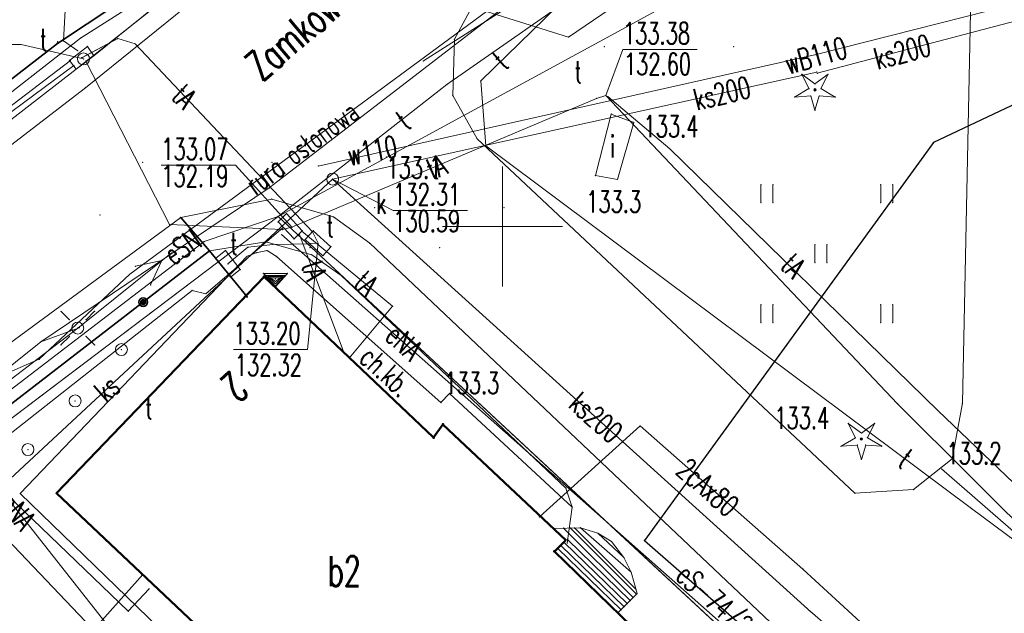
# Model space of a CAD drawing. Header units: metres. Extents: x 6429983 to 6430302, y 5950841 to 5951152.
# Tile 13 of 23: x 6430130 to 6430171, y 5951034 to 5951059. Entities that reach past the tile are written whole.
import ezdxf
from ezdxf.enums import TextEntityAlignment as Align

# ---------------------------------------------------------------- set-up
doc = ezdxf.new("R2010")
doc.units = ezdxf.units.M
doc.layers.get('0').update_dxf_attribs({"linetype": 'CONTINUOUS', "lineweight": 18})
for name, color, linetype, lineweight in [('BDOT500-BU-IB-04_01-', 7, 'CONTINUOUS', 18), ('BDOT500-KT-CR01-', 7, 'CONTINUOUS', 18), ('BDOT500-KT-CR02-', 7, 'CONTINUOUS', 18), ('BDOT500-KT-KR01-', 7, 'CONTINUOUS', 18), ('BDOT500-KT-OK05_01-', 7, 'CONTINUOUS', 35), ('BDOT500-OB-OP-01-01-', 96, 'CONTINUOUS', 18), ('BDOT500-PT-TU-04-', 7, 'CONTINUOUS', 18), ('BDOT500-RT-PW01-', 7, 'CONTINUOUS', 18), ('BDSOG-OSSW-', 7, 'CONTINUOUS', 18), ('EGIB-BU-BB-', 7, 'CONTINUOUS', 50), ('EGIB-BUI-SC-', 7, 'CONTINUOUS', 18), ('EGIB-D03-', 7, 'CONTINUOUS', 18), ('EGIB-KL-BI-', 96, 'CONTINUOUS', 18), ('EGIB-KL-BR-RIVB-', 96, 'CONTINUOUS', 18), ('EGIB-KL-BZ-', 96, 'CONTINUOUS', 18), ('EGIB-KL-DR-', 96, 'CONTINUOUS', 18), ('EMUIA-ADR-', 7, 'CONTINUOUS', 18), ('GESUT-SU-PC-', 212, 'CONTINUOUS', 18), ('GESUT-SU-PE-04-', 1, 'CONTINUOUS', 18), ('GESUT-SU-PE-04_01-', 1, 'CONTINUOUS', 18), ('GESUT-SU-PE-SM01-', 1, 'CONTINUOUS', 18), ('GESUT-SU-PG-05-01-', 40, 'CONTINUOUS', 18), ('GESUT-SU-PI-01-', 7, 'CONTINUOUS', 18), ('GESUT-SU-PK-05-', 36, 'CONTINUOUS', 18), ('GESUT-SU-PK-US22_01-', 36, 'CONTINUOUS', 18), ('GESUT-SU-PT-01-', 30, 'CONTINUOUS', 18), ('GESUT-SU-PT-OP03_17-', 30, 'CONTINUOUS', 18), ('GESUT-SU-PT-US17_01-', 30, 'CONTINUOUS', 18), ('GESUT-SU-PT-US18_01-', 30, 'CONTINUOUS', 18), ('GESUT-SU-PT-US22_01-', 30, 'CONTINUOUS', 18), ('GESUT-SU-PW-01-', 5, 'CONTINUOUS', 18), ('GESUT-SUP-EP-01-', 1, 'CONTINUOUS', 25), ('GESUT-SUP-TP-', 30, 'CONTINUOUS', 18), ('siatka', 7, 'CONTINUOUS', 18), ('wypelnienie skarpy', 7, 'CONTINUOUS', 18)]:
    doc.layers.add(name, color=color, linetype=linetype, lineweight=lineweight)
doc.styles.get("Standard").update_dxf_attribs({"font": 'simplex.shx'})

msp = doc.modelspace()

# ---------------------------------------------------------------- linework, layer by layer
for p in [(6430145.154, 5951052.9), (6430133.205, 5951050.485), (6430140.02, 5951048.04), (6430140.02, 5951048.04), (6430140.52, 5951047.81), (6430131.38, 5951038.87), (6430152.64, 5951036.91), (6430152.64, 5951036.91)]:
    msp.add_point(p)
at = {"layer": 'BDOT500-BU-IB-04_01-', "lineweight": 18}
for centre in [(6430134.09, 5951044.86), (6430132.16, 5951042.72), (6430130.19, 5951040.69)]:
    msp.add_circle(centre, 0.25, dxfattribs=at)
at = {"layer": 'BDOT500-BU-IB-04_01-'}
for p in [(6430134.09, 5951044.86), (6430132.16, 5951042.72), (6430130.19, 5951040.69)]:
    msp.add_point(p, dxfattribs=at)
at = {"layer": 'BDOT500-KT-CR01-', "lineweight": 18, "flags": 128}
for points in [[(6430153.88, 5951052.12), (6430154.8, 5951051.96), (6430155.48, 5951054.34), (6430154.54, 5951054.69), (6430153.88, 5951052.12)], [(6430129.87, 5951038.85), (6430139.34, 5951048.76), (6430139.72, 5951048.9), (6430140.17, 5951048.99), (6430140.57, 5951048.75), (6430147.43, 5951042.65), (6430147.79, 5951043.03), (6430152.91, 5951038.29)], [(6430178.06, 5951031.42), (6430168.33, 5951039.88)], [(6430129.87, 5951038.85), (6430136.1, 5951032.82), (6430134.94, 5951031.51), (6430135.02, 5951031.14), (6430141.26, 5951025.25), (6430142.06, 5951024.53), (6430142.07, 5951022.59), (6430142.24, 5951022.39), (6430149.4, 5951016.15)]]:
    msp.add_lwpolyline(points, dxfattribs=at)
at = {"layer": 'BDOT500-KT-CR01-'}
for p in [(6430154.54, 5951054.69), (6430155.48, 5951054.34), (6430153.88, 5951052.12), (6430153.88, 5951052.12), (6430154.8, 5951051.96), (6430139.72, 5951048.9), (6430140.17, 5951048.99), (6430139.34, 5951048.76), (6430140.57, 5951048.75), (6430147.43, 5951042.65), (6430147.79, 5951043.03), (6430168.33, 5951039.88), (6430129.87, 5951038.85), (6430129.87, 5951038.85), (6430152.91, 5951038.29)]:
    msp.add_point(p, dxfattribs=at)
at = {"layer": 'BDOT500-KT-CR02-', "linetype": 'Continuous', "lineweight": 18, "flags": 128}
msp.add_lwpolyline([(6430152.7, 5951036.79), (6430152.91, 5951038.29), (6430152.65, 5951039.08), (6430143.27, 5951047.96), (6430142.04, 5951048.82), (6430140.12, 5951049.36), (6430137.77, 5951048.98)], dxfattribs=at)
at = {"layer": 'BDOT500-KT-CR02-'}
for p in [(6430140.12, 5951049.36), (6430137.77, 5951048.98), (6430142.04, 5951048.82), (6430143.27, 5951047.96), (6430152.65, 5951039.08), (6430152.91, 5951038.29), (6430152.7, 5951036.79)]:
    msp.add_point(p, dxfattribs=at)
at = {"layer": 'BDOT500-KT-KR01-', "lineweight": 18, "flags": 128}
for points in [[(6430165.05, 5951072.56), (6430166.78, 5951073.11), (6430168.56, 5951072.83), (6430169.48, 5951071.63), (6430169.68, 5951069.96), (6430169.68, 5951065.76), (6430169.2, 5951042.62), (6430168.77, 5951040.3), (6430167.16, 5951039.02), (6430164.71, 5951038.87), (6430148.94, 5951053.66), (6430147.92, 5951055.46), (6430147.99, 5951057.81)], [(6430165.05, 5951072.56), (6430163.57, 5951071.42), (6430148.98, 5951059.65), (6430147.99, 5951057.81)], [(6430072.85, 5951012.63), (6430073.41, 5951011.9), (6430074.09, 5951011.61), (6430074.52, 5951011.82), (6430099.05, 5951030.35), (6430121.85, 5951047.54), (6430132.59, 5951055.79), (6430146.03, 5951066.65)], [(6430136.57, 5951050.37), (6430140.37, 5951051.14), (6430142.94, 5951050.4), (6430144.46, 5951049.3), (6430161.97, 5951032.73), (6430162.55, 5951031.62), (6430162.55, 5951030.38), (6430161.7, 5951029.23)], [(6430136.57, 5951050.37), (6430118.62, 5951037.19), (6430105.91, 5951027.7), (6430093.45, 5951017.93), (6430072.15, 5951001.47), (6430062.75, 5950993.53), (6430058.63, 5950990.06), (6430053.93, 5950985.75), (6430049.06, 5950981.15), (6430046.94, 5950979.16), (6430042.66, 5950975.11)]]:
    msp.add_lwpolyline(points, dxfattribs=at)
at = {"layer": 'BDOT500-KT-KR01-'}
for p in [(6430147.99, 5951057.81), (6430147.99, 5951057.81), (6430132.59, 5951055.79), (6430147.92, 5951055.46), (6430148.94, 5951053.66), (6430140.37, 5951051.14), (6430136.57, 5951050.37), (6430136.57, 5951050.37), (6430142.94, 5951050.4), (6430144.46, 5951049.3), (6430169.2, 5951042.62), (6430168.77, 5951040.3), (6430167.16, 5951039.02), (6430164.71, 5951038.87)]:
    msp.add_point(p, dxfattribs=at)
at = {"layer": 'BDOT500-KT-OK05_01-', "linetype": 'Continuous', "lineweight": 35, "flags": 128}
for points in [[(6430086.96, 5951023.5), (6430098.94, 5951032.75), (6430117.3, 5951046.72), (6430131.42, 5951057.64), (6430136.42, 5951060.96), (6430148.8, 5951071.95), (6430170.31, 5951091.15), (6430172.76, 5951094.14), (6430182.22, 5951103.81), (6430182.668, 5951104.277)], [(6430136.57, 5951050.37), (6430137.77, 5951048.98), (6430139.34, 5951047.06)], [(6430137.77, 5951048.98), (6430126.51, 5951040.3), (6430119.07, 5951034.72), (6430115.01, 5951031.76), (6430108.02, 5951026.36), (6430066.15, 5950994.81), (6430048.87, 5950979.89)]]:
    msp.add_lwpolyline(points, dxfattribs=at)
at = {"layer": 'BDOT500-KT-OK05_01-', "lineweight": 35}
for radius in [0.18, 0.1, 0.05]:
    msp.add_circle((6430135, 5951046.84), radius, dxfattribs=at)
at = {"layer": 'BDOT500-KT-OK05_01-'}
for p in [(6430131.42, 5951057.64), (6430136.57, 5951050.37), (6430137.77, 5951048.98), (6430137.77, 5951048.98), (6430135, 5951046.84), (6430135, 5951046.84), (6430135, 5951046.84), (6430139.34, 5951047.06)]:
    msp.add_point(p, dxfattribs=at)
at = {"layer": 'BDOT500-OB-OP-01-01-', "linetype": 'Continuous', "lineweight": 18, "flags": 128}
for points in [[(6430162.49, 5951056.35), (6430163.04, 5951055.95)], [(6430162.79, 5951055.75), (6430162.49, 5951056.35)], [(6430163.59, 5951056.35), (6430163.04, 5951055.95)], [(6430163.29, 5951055.75), (6430163.59, 5951056.35)], [(6430162.19, 5951055.4), (6430162.79, 5951055.75)], [(6430162.19, 5951055.4), (6430162.87, 5951055.45)], [(6430163.04, 5951054.85), (6430162.87, 5951055.45)], [(6430163.04, 5951054.85), (6430163.22, 5951055.45)], [(6430163.89, 5951055.4), (6430163.22, 5951055.45)], [(6430163.89, 5951055.4), (6430163.29, 5951055.75)], [(6430164.43, 5951041.78), (6430164.98, 5951041.38)], [(6430164.73, 5951041.18), (6430164.43, 5951041.78)], [(6430165.53, 5951041.78), (6430164.98, 5951041.38)], [(6430165.23, 5951041.18), (6430165.53, 5951041.78)], [(6430164.13, 5951040.83), (6430164.73, 5951041.18)], [(6430165.83, 5951040.83), (6430165.23, 5951041.18)], [(6430164.13, 5951040.83), (6430164.81, 5951040.88)], [(6430164.98, 5951040.28), (6430164.81, 5951040.88)], [(6430164.98, 5951040.28), (6430165.16, 5951040.88)], [(6430165.83, 5951040.83), (6430165.16, 5951040.88)]]:
    msp.add_lwpolyline(points, dxfattribs=at)
at = {"layer": 'BDOT500-OB-OP-01-01-', "lineweight": 18}
for centre, radius in [((6430163.04, 5951055.7), 0.05), ((6430163.04, 5951055.7), 0.03), ((6430164.98, 5951041.13), 0.05), ((6430164.98, 5951041.13), 0.03)]:
    msp.add_circle(centre, radius, dxfattribs=at)
at = {"layer": 'BDOT500-OB-OP-01-01-'}
for p in [(6430162.49, 5951056.35), (6430162.49, 5951056.35), (6430163.59, 5951056.35), (6430163.59, 5951056.35), (6430163.04, 5951055.95), (6430163.04, 5951055.95), (6430162.19, 5951055.4), (6430162.19, 5951055.4), (6430162.79, 5951055.75), (6430162.79, 5951055.75), (6430162.87, 5951055.45), (6430162.87, 5951055.45), (6430163.04, 5951055.7), (6430163.04, 5951055.7), (6430163.22, 5951055.45), (6430163.22, 5951055.45), (6430163.29, 5951055.75), (6430163.29, 5951055.75), (6430163.89, 5951055.4), (6430163.89, 5951055.4), (6430163.04, 5951054.85), (6430163.04, 5951054.85), (6430164.43, 5951041.78), (6430164.43, 5951041.78), (6430165.53, 5951041.78), (6430165.53, 5951041.78), (6430164.73, 5951041.18), (6430164.73, 5951041.18), (6430164.98, 5951041.38), (6430164.98, 5951041.38), (6430164.98, 5951041.13), (6430164.98, 5951041.13), (6430165.23, 5951041.18), (6430165.23, 5951041.18), (6430164.13, 5951040.83), (6430164.13, 5951040.83), (6430164.81, 5951040.88), (6430164.81, 5951040.88), (6430165.16, 5951040.88), (6430165.16, 5951040.88), (6430165.83, 5951040.83), (6430165.83, 5951040.83), (6430164.98, 5951040.28), (6430164.98, 5951040.28)]:
    msp.add_point(p, dxfattribs=at)
at = {"layer": 'BDOT500-PT-TU-04-', "linetype": 'Continuous', "lineweight": 18, "flags": 128}
for points in [[(6430160.79, 5951050.99), (6430160.79, 5951051.74)], [(6430161.29, 5951050.99), (6430161.29, 5951051.74)], [(6430165.79, 5951050.99), (6430165.79, 5951051.74)], [(6430166.29, 5951050.99), (6430166.29, 5951051.74)], [(6430163.04, 5951048.49), (6430163.04, 5951049.24)], [(6430163.54, 5951048.49), (6430163.54, 5951049.24)], [(6430160.79, 5951045.99), (6430160.79, 5951046.74)], [(6430161.29, 5951045.99), (6430161.29, 5951046.74)], [(6430165.79, 5951045.99), (6430165.79, 5951046.74)], [(6430166.29, 5951045.99), (6430166.29, 5951046.74)]]:
    msp.add_lwpolyline(points, dxfattribs=at)
at = {"layer": 'BDOT500-PT-TU-04-'}
for p in [(6430160.79, 5951051.74), (6430161.29, 5951051.74), (6430165.79, 5951051.74), (6430166.29, 5951051.74), (6430160.79, 5951050.99), (6430161.29, 5951050.99), (6430165.79, 5951050.99), (6430166.29, 5951050.99), (6430163.04, 5951049.24), (6430163.54, 5951049.24), (6430163.04, 5951048.49), (6430163.54, 5951048.49), (6430160.79, 5951046.74), (6430161.29, 5951046.74), (6430165.79, 5951046.74), (6430166.29, 5951046.74), (6430160.79, 5951045.99), (6430161.29, 5951045.99), (6430165.79, 5951045.99), (6430166.29, 5951045.99)]:
    msp.add_point(p, dxfattribs=at)
at = {"layer": 'BDSOG-OSSW-', "linetype": 'Continuous', "lineweight": 18, "flags": 128}
for points in [[(6430140.52, 5951047.48), (6430140.02, 5951048.04)], [(6430140.02, 5951048.04), (6430141.02, 5951048.04)], [(6430141.02, 5951048.04), (6430140.52, 5951047.48)], [(6430140.52, 5951047.51), (6430140.12, 5951047.96)], [(6430140.12, 5951047.96), (6430140.92, 5951047.96)], [(6430140.22, 5951047.91), (6430140.52, 5951047.61)], [(6430140.22, 5951047.91), (6430140.82, 5951047.91)], [(6430140.32, 5951047.86), (6430140.52, 5951047.71)], [(6430140.32, 5951047.86), (6430140.72, 5951047.86)], [(6430140.92, 5951047.96), (6430140.52, 5951047.51)], [(6430140.82, 5951047.91), (6430140.52, 5951047.61)], [(6430140.72, 5951047.86), (6430140.52, 5951047.71)]]:
    msp.add_lwpolyline(points, dxfattribs=at)
at = {"layer": 'BDSOG-OSSW-'}
for p in [(6430141.02, 5951048.04), (6430141.02, 5951048.04), (6430140.12, 5951047.96), (6430140.12, 5951047.96), (6430140.22, 5951047.91), (6430140.22, 5951047.91), (6430140.32, 5951047.86), (6430140.32, 5951047.86), (6430140.52, 5951047.71), (6430140.52, 5951047.71), (6430140.52, 5951047.61), (6430140.52, 5951047.61), (6430140.72, 5951047.86), (6430140.72, 5951047.86), (6430140.82, 5951047.91), (6430140.82, 5951047.91), (6430140.92, 5951047.96), (6430140.92, 5951047.96), (6430140.52, 5951047.51), (6430140.52, 5951047.51), (6430140.52, 5951047.48), (6430140.52, 5951047.48)]:
    msp.add_point(p, dxfattribs=at)
at = {"layer": 'EGIB-BU-BB-', "linetype": 'Continuous', "lineweight": 50, "flags": 128}
msp.add_lwpolyline([(6430147.12, 5951041.19), (6430147.51, 5951041.74), (6430152.64, 5951036.91), (6430152.17, 5951036.44), (6430159.06, 5951029.76), (6430150.74, 5951020.62), (6430143.53, 5951027.36), (6430143.05, 5951026.89), (6430137.93, 5951031.76), (6430138.39, 5951032.25), (6430131.38, 5951038.87), (6430140.05, 5951047.9)], close=True, dxfattribs=at)
at = {"layer": 'EGIB-BU-BB-'}
for p in [(6430140.05, 5951047.9), (6430147.51, 5951041.74), (6430147.12, 5951041.19), (6430152.17, 5951036.44)]:
    msp.add_point(p, dxfattribs=at)
at = {"layer": 'EGIB-BUI-SC-', "linetype": 'Continuous', "lineweight": 18, "flags": 128}
msp.add_lwpolyline([(6430152.13, 5951037.39), (6430153.25, 5951037.43), (6430153.98, 5951037.2), (6430154.55, 5951036.85), (6430155.07, 5951036.18), (6430155.37, 5951035.58), (6430155.62, 5951034.68), (6430154.82, 5951033.87), (6430152.17, 5951036.44), (6430152.64, 5951036.91)], close=True, dxfattribs=at)
for points in [[(6430152.55, 5951037.41), (6430155.46, 5951034.52)], [(6430152.83, 5951037.42), (6430155.59, 5951034.65)], [(6430153, 5951037.42), (6430155.57, 5951034.86)], [(6430153.25, 5951037.43), (6430155.37, 5951035.58)], [(6430152.71, 5951036.94), (6430155.33, 5951034.39)], [(6430153.98, 5951037.2), (6430155.07, 5951036.18)], [(6430152.31, 5951036.56), (6430154.95, 5951034)], [(6430152.44, 5951036.69), (6430155.08, 5951034.13)], [(6430152.58, 5951036.81), (6430155.21, 5951034.26)]]:
    msp.add_lwpolyline(points, dxfattribs=at)
at = {"layer": 'EGIB-BUI-SC-'}
for p in [(6430152.13, 5951037.39), (6430152.55, 5951037.41), (6430152.83, 5951037.42), (6430153, 5951037.42), (6430153.25, 5951037.43), (6430153.25, 5951037.43), (6430152.71, 5951036.94), (6430153.98, 5951037.2), (6430153.98, 5951037.2), (6430152.31, 5951036.56), (6430152.44, 5951036.69), (6430152.58, 5951036.81), (6430154.55, 5951036.85), (6430152.17, 5951036.44), (6430155.07, 5951036.18), (6430155.07, 5951036.18), (6430155.37, 5951035.58), (6430155.37, 5951035.58), (6430155.57, 5951034.86), (6430155.46, 5951034.52), (6430155.59, 5951034.65), (6430155.62, 5951034.68), (6430154.95, 5951034), (6430155.08, 5951034.13), (6430155.21, 5951034.26), (6430155.33, 5951034.39), (6430154.82, 5951033.87)]:
    msp.add_point(p, dxfattribs=at)
at = {"layer": 'EGIB-D03-', "linetype": 'Continuous', "lineweight": 18, "flags": 128}
for points in [[(6430162.734, 5951099.208), (6430170.31, 5951091.15), (6430145.56, 5951068.86), (6430136.91, 5951060.74), (6430132.39, 5951057.86), (6430125.62, 5951052.59), (6430072.85, 5951012.63), (6430068.5, 5951009.25), (6430031.4, 5950975.64), (6430030.756, 5950974.949)], [(6430030.756, 5950974.949), (6430031.4, 5950975.64), (6430068.5, 5951009.25), (6430072.85, 5951012.63), (6430125.62, 5951052.59), (6430132.39, 5951057.86), (6430136.91, 5951060.74), (6430145.56, 5951068.86), (6430170.31, 5951091.15), (6430189.65, 5951077.09), (6430140.63, 5951050.42), (6430109.39, 5951026.78), (6430066.15, 5950994.81), (6430064.27, 5950992.92), (6430056.25, 5950985.39), (6430048.87, 5950979.89), (6430039.5, 5950970.1), (6430036.443, 5950966.898)], [(6430276.065, 5950947.142), (6430267.44, 5950952.44), (6430258.89, 5950957.7), (6430247.2, 5950964.89), (6430236.78, 5950971.3), (6430230.57, 5950975.48), (6430218.99, 5950983.1), (6430198.5, 5950998.82), (6430186.81, 5951007.51), (6430140.63, 5951050.42), (6430189.65, 5951077.09), (6430178.19, 5951055.25), (6430178.51, 5951040.17), (6430182.15, 5951033.07), (6430184.31, 5951028.33), (6430192.97, 5951019.24), (6430198.29, 5951014.83), (6430211.56, 5951003.39), (6430219.04, 5950998.5), (6430268.89, 5950965.8), (6430277.56, 5950960.84), (6430284.713, 5950956.292)]]:
    msp.add_lwpolyline(points, dxfattribs=at)
msp.add_lwpolyline([(6430140.63, 5951050.42), (6430186.81, 5951007.51), (6430198.5, 5950998.82), (6430195.09, 5950994.94), (6430224.84, 5950972.94), (6430230.57, 5950975.48), (6430236.78, 5950971.3), (6430230.66, 5950962.69), (6430173.63, 5950917.1), (6430152.54, 5950900.58), (6430136.47, 5950888.51), (6430113.43, 5950935.96), (6430100.43, 5950962.72), (6430089.8, 5950957.42), (6430080.04, 5950972.84), (6430066.15, 5950994.81), (6430109.39, 5951026.78)], close=True, dxfattribs=at)
at = {"layer": 'EGIB-D03-'}
for p in [(6430132.39, 5951057.86), (6430132.39, 5951057.86), (6430132.39, 5951057.86), (6430132.39, 5951057.86), (6430140.63, 5951050.42), (6430140.63, 5951050.42), (6430140.63, 5951050.42), (6430140.63, 5951050.42), (6430140.63, 5951050.42), (6430140.63, 5951050.42)]:
    msp.add_point(p, dxfattribs=at)
at = {"layer": 'EGIB-KL-BI-', "lineweight": 18, "flags": 128}
msp.add_lwpolyline([(6430162.734, 5951099.208), (6430170.31, 5951091.15), (6430145.56, 5951068.86), (6430136.91, 5951060.74), (6430132.39, 5951057.86), (6430125.62, 5951052.59), (6430072.85, 5951012.63), (6430068.5, 5951009.25), (6430067.22, 5951008.09), (6430055.286, 5951019.591)], dxfattribs=at)
at = {"layer": 'EGIB-KL-BI-'}
msp.add_point((6430132.39, 5951057.86), dxfattribs=at)
at = {"layer": 'EGIB-KL-BR-RIVB-', "lineweight": 18, "flags": 128}
msp.add_lwpolyline([(6430124.17, 5951005.03), (6430142.9, 5951022.68), (6430126.59, 5951039.8), (6430140.63, 5951050.42), (6430153.92, 5951038.07), (6430186.81, 5951007.51), (6430198.5, 5950998.82), (6430195.09, 5950994.94), (6430224.84, 5950972.94), (6430230.57, 5950975.48), (6430236.78, 5950971.3), (6430230.66, 5950962.69), (6430173.63, 5950917.1), (6430152.54, 5950900.58), (6430136.47, 5950888.51), (6430113.43, 5950935.96), (6430100.43, 5950962.72), (6430089.8, 5950957.42), (6430081.6, 5950970.38), (6430119.07, 5950997.19)], close=True, dxfattribs=at)
at = {"layer": 'EGIB-KL-BR-RIVB-'}
for p in [(6430140.63, 5951050.42), (6430153.92, 5951038.07)]:
    msp.add_point(p, dxfattribs=at)
at = {"layer": 'EGIB-KL-BZ-', "lineweight": 18, "flags": 128}
msp.add_lwpolyline([(6430124.17, 5951005.03), (6430119.07, 5950997.19), (6430081.6, 5950970.38), (6430080.04, 5950972.84), (6430066.15, 5950994.81), (6430109.39, 5951026.78), (6430126.59, 5951039.8), (6430142.9, 5951022.68)], close=True, dxfattribs=at)
at = {"layer": 'EGIB-KL-DR-', "lineweight": 18, "flags": 128}
for points in [[(6430030.756, 5950974.949), (6430031.4, 5950975.64), (6430067.22, 5951008.09), (6430068.5, 5951009.25), (6430072.85, 5951012.63), (6430125.62, 5951052.59), (6430132.39, 5951057.86), (6430136.91, 5951060.74), (6430145.56, 5951068.86), (6430170.31, 5951091.15), (6430189.65, 5951077.09), (6430140.63, 5951050.42), (6430126.59, 5951039.8), (6430109.39, 5951026.78), (6430066.15, 5950994.81), (6430064.27, 5950992.92), (6430056.25, 5950985.39), (6430048.87, 5950979.89), (6430039.5, 5950970.1), (6430036.443, 5950966.898)], [(6430276.065, 5950947.142), (6430267.44, 5950952.44), (6430258.89, 5950957.7), (6430247.2, 5950964.89), (6430236.78, 5950971.3), (6430230.57, 5950975.48), (6430218.99, 5950983.1), (6430198.5, 5950998.82), (6430186.81, 5951007.51), (6430153.92, 5951038.07), (6430140.63, 5951050.42), (6430189.65, 5951077.09), (6430178.19, 5951055.25), (6430178.51, 5951040.17), (6430182.15, 5951033.07), (6430184.31, 5951028.33), (6430192.97, 5951019.24), (6430198.29, 5951014.83), (6430211.56, 5951003.39), (6430219.04, 5950998.5), (6430268.89, 5950965.8), (6430277.56, 5950960.84), (6430284.713, 5950956.292)]]:
    msp.add_lwpolyline(points, dxfattribs=at)
at = {"layer": 'EGIB-KL-DR-'}
for p in [(6430132.39, 5951057.86), (6430140.63, 5951050.42), (6430140.63, 5951050.42), (6430153.92, 5951038.07)]:
    msp.add_point(p, dxfattribs=at)
at = {"layer": 'GESUT-SU-PC-', "linetype": 'Continuous', "lineweight": 18, "flags": 128}
for points in [[(6430162.54, 5951035.7), (6430167.69, 5951030.97), (6430187.33, 5951043.12), (6430199.45, 5951032.94)], [(6430162.54, 5951035.7), (6430155.75, 5951041.68), (6430151.54, 5951037.88)]]:
    msp.add_lwpolyline(points, dxfattribs=at)
at = {"layer": 'GESUT-SU-PC-'}
for p in [(6430155.75, 5951041.68), (6430151.54, 5951037.88), (6430162.54, 5951035.7), (6430162.54, 5951035.7)]:
    msp.add_point(p, dxfattribs=at)
at = {"layer": 'GESUT-SU-PE-04-', "linetype": 'Continuous', "lineweight": 18, "flags": 128}
for points in [[(6430036.115, 5950967.361), (6430048.75, 5950980.3), (6430055.28, 5950985.71), (6430065.94, 5950995.44), (6430077.66, 5951004.49), (6430092.95, 5951015.66), (6430102.41, 5951023.59), (6430117.1, 5951034.26), (6430130.73, 5951045.19), (6430140.26, 5951051.61), (6430153.79, 5951062.03), (6430159.07, 5951066.02)], [(6430162, 5951030.92), (6430140.78, 5951049.66)], [(6430130.73, 5951045.19), (6430132.33, 5951045.77)], [(6430137.85, 5951031.28), (6430135.13, 5951029.44), (6430134.85, 5951031.66), (6430127.26, 5951041.27), (6430128.87, 5951043.95)]]:
    msp.add_lwpolyline(points, dxfattribs=at)
at = {"layer": 'GESUT-SU-PE-04-'}
for p in [(6430140.26, 5951051.61), (6430140.78, 5951049.66), (6430132.33, 5951045.77), (6430130.73, 5951045.19), (6430130.73, 5951045.19)]:
    msp.add_point(p, dxfattribs=at)
at = {"layer": 'GESUT-SU-PE-04_01-', "linetype": 'Continuous', "lineweight": 18, "flags": 128}
for points in [[(6430136.17, 5951048.89), (6430132.27, 5951045.76)], [(6430134.68, 5951048.34), (6430135.78, 5951048.58)], [(6430135.31, 5951047.56), (6430135.78, 5951048.58)], [(6430128.3, 5951042.72), (6430132.27, 5951045.76)]]:
    msp.add_lwpolyline(points, dxfattribs=at)
at = {"layer": 'GESUT-SU-PE-04_01-'}
for p in [(6430136.17, 5951048.89), (6430135.78, 5951048.58), (6430135.78, 5951048.58), (6430134.68, 5951048.34), (6430135.31, 5951047.56), (6430132.27, 5951045.76), (6430132.27, 5951045.76)]:
    msp.add_point(p, dxfattribs=at)
at = {"layer": 'GESUT-SU-PE-SM01-', "linetype": 'Continuous', "lineweight": 18, "flags": 128}
for points in [[(6430131.92, 5951046.11), (6430131.57, 5951046.46)], [(6430132.62, 5951046.11), (6430132.97, 5951046.46)], [(6430131.92, 5951045.41), (6430131.57, 5951045.06)], [(6430132.62, 5951045.41), (6430132.97, 5951045.06)]]:
    msp.add_lwpolyline(points, dxfattribs=at)
at = {"layer": 'GESUT-SU-PE-SM01-', "lineweight": 18}
msp.add_circle((6430132.27, 5951045.76), 0.25, dxfattribs=at)
at = {"layer": 'GESUT-SU-PE-SM01-'}
for p in [(6430131.57, 5951046.46), (6430132.97, 5951046.46), (6430131.92, 5951046.11), (6430132.62, 5951046.11), (6430132.27, 5951045.76), (6430131.92, 5951045.41), (6430132.62, 5951045.41), (6430131.57, 5951045.06), (6430132.97, 5951045.06)]:
    msp.add_point(p, dxfattribs=at)
at = {"layer": 'GESUT-SU-PG-05-01-', "linetype": 'Continuous', "lineweight": 18, "flags": 128}
msp.add_lwpolyline([(6430094.26, 5951017.49), (6430101.89, 5951024.19), (6430105.57, 5951026.72), (6430128.39, 5951043.47), (6430130.66, 5951044.46), (6430134.45, 5951048.01), (6430149.33, 5951058.97), (6430152.75, 5951057.9), (6430165.01, 5951066.25), (6430168.46, 5951067.38), (6430180.84, 5951075.13), (6430184.48, 5951081.62), (6430190.91, 5951089.42), (6430195.603, 5951094.345)], dxfattribs=at)
at = {"layer": 'GESUT-SU-PG-05-01-'}
for p in [(6430152.75, 5951057.9), (6430134.45, 5951048.01), (6430130.66, 5951044.46)]:
    msp.add_point(p, dxfattribs=at)
at = {"layer": 'GESUT-SU-PI-01-', "linetype": 'Continuous', "lineweight": 18, "flags": 128}
for points in [[(6430149.31, 5951053.37), (6430149.09, 5951056.07), (6430158.73, 5951065.46), (6430159.76, 5951066.42), (6430165.8, 5951068.97), (6430173.73, 5951074.7), (6430181.23, 5951080.17), (6430187.32, 5951086.28), (6430191.75, 5951090.84), (6430195.298, 5951094.579)], [(6430123.24, 5951038.43), (6430137.55, 5951049.37), (6430140.63, 5951050.42), (6430147.68, 5951055.92), (6430163.15, 5951066.7), (6430165.25, 5951069.62), (6430167.44, 5951071.16)], [(6430163.22, 5951064.79), (6430158.98, 5951064.71), (6430146.7, 5951056.91)], [(6430207.53, 5951024.61), (6430205.83, 5951022.78), (6430198.69, 5951014.71), (6430189.41, 5951022.21), (6430178.86, 5951030.29), (6430178.44, 5951031.65), (6430169.57, 5951038.23), (6430149.31, 5951053.37)], [(6430135.25, 5951034.88), (6430134.38, 5951033.94), (6430129.67, 5951038.47), (6430128.18, 5951040.36), (6430137.04, 5951047.33), (6430137.62, 5951047.19), (6430140.85, 5951049.96)]]:
    msp.add_lwpolyline(points, dxfattribs=at)
at = {"layer": 'GESUT-SU-PI-01-'}
for p in [(6430146.7, 5951056.91), (6430147.68, 5951055.92), (6430149.09, 5951056.07), (6430149.31, 5951053.37), (6430149.31, 5951053.37), (6430140.63, 5951050.42), (6430140.85, 5951049.96), (6430137.55, 5951049.37), (6430137.04, 5951047.33), (6430137.62, 5951047.19), (6430169.57, 5951038.23), (6430135.25, 5951034.88), (6430134.38, 5951033.94)]:
    msp.add_point(p, dxfattribs=at)
at = {"layer": 'GESUT-SU-PK-05-', "linetype": 'Continuous', "lineweight": 18, "flags": 128}
for points in [[(6430163.14, 5951056.39), (6430175.67, 5951059.71), (6430177.71, 5951066.77)], [(6430163.12, 5951056.44), (6430142.91, 5951051.98), (6430112.61, 5951023.83), (6430108.44, 5951006.68)], [(6430142.91, 5951051.98), (6430162.89, 5951033.9)], [(6430162.84, 5951033.94), (6430178.53, 5951020.33), (6430207.33, 5950996.83), (6430222.27, 5951006.1), (6430227.86, 5951004.46), (6430230.35, 5951007.37)]]:
    msp.add_lwpolyline(points, dxfattribs=at)
at = {"layer": 'GESUT-SU-PK-05-', "linetype": 'Continuous', "lineweight": 13, "flags": 128}
msp.add_lwpolyline([(6430148.532, 5951050.665), (6430145.438, 5951050.665), (6430142.91, 5951051.98)], dxfattribs=at)
at = {"layer": 'GESUT-SU-PK-05-'}
for p in [(6430163.12, 5951056.44), (6430163.14, 5951056.39), (6430142.91, 5951051.98), (6430142.91, 5951051.98), (6430144.66, 5951050.78), (6430150.06, 5951050.78), (6430162.84, 5951033.94), (6430162.89, 5951033.9)]:
    msp.add_point(p, dxfattribs=at)
at = {"layer": 'GESUT-SU-PK-US22_01-', "lineweight": 18}
msp.add_circle((6430142.91, 5951051.98), 0.25, dxfattribs=at)
at = {"layer": 'GESUT-SU-PK-US22_01-'}
msp.add_point((6430142.91, 5951051.98), dxfattribs=at)
at = {"layer": 'GESUT-SU-PT-01-', "linetype": 'Continuous', "lineweight": 18, "flags": 128}
for points in [[(6430184.384, 5951102.959), (6430170.5, 5951090.28), (6430167.48, 5951087.28), (6430150.74, 5951072.09), (6430140.31, 5951062.97), (6430132.21, 5951056.57), (6430114.02, 5951042.48), (6430078.14, 5951015.42), (6430066.04, 5951006.04), (6430048.6, 5950990.68), (6430031.523, 5950973.863)], [(6430167.28, 5951086.84), (6430150.78, 5951072.31), (6430141.73, 5951064.22), (6430132.94, 5951057.12)], [(6430132.27, 5951057.33), (6430131.67, 5951057.74), (6430131.76, 5951059.27), (6430128.77, 5951062.92), (6430123.13, 5951072.13)], [(6430132.43, 5951057.04), (6430133.94, 5951057.84), (6430134.67, 5951057.62), (6430142.07, 5951049.77), (6430142.3, 5951049.3), (6430141.98, 5951049.28), (6430140.42, 5951049.25), (6430139.37, 5951049.13), (6430138.54, 5951048.44)], [(6430117.5, 5951045.9), (6430132.11, 5951056.71)], [(6430132.61, 5951056.9), (6430136.1, 5951050.08), (6430140.81, 5951049.87), (6430141.21, 5951049.97), (6430153.93, 5951055.34), (6430154.32, 5951055.46), (6430166.49, 5951042.6), (6430178.86, 5951030.29), (6430198.21, 5951016.36), (6430214.1, 5951005.15), (6430220.2, 5951013.57), (6430228.07, 5951023.21), (6430231.97, 5951026.74), (6430231.11, 5951029.52), (6430229.58, 5951031.5), (6430231.88, 5951035.22), (6430233.71, 5951036.32), (6430242.18, 5951035.33), (6430249.338, 5951042.269)], [(6430161.74, 5950918.96), (6430162.34, 5950918.54), (6430167.67, 5950913.71), (6430209.79, 5950946.77), (6430200.24, 5950957.73), (6430203.34, 5950961.46), (6430208.41, 5950967.55), (6430217.44, 5950978.01), (6430225.98, 5950992.29), (6430219.94, 5950996.78), (6430210.97, 5951003.39), (6430209.6, 5951004.65), (6430206.66, 5951007.23), (6430183.78, 5951023.85), (6430180.49, 5951026.18), (6430178.87, 5951032.1), (6430168.18, 5951042.31), (6430156.98, 5951053.24), (6430154.39, 5951055.42)], [(6430141.51, 5951049.69), (6430143.39, 5951044.71)], [(6430141.63, 5951049.81), (6430145.41, 5951046.67), (6430143.6, 5951044.5)]]:
    msp.add_lwpolyline(points, dxfattribs=at)
at = {"layer": 'GESUT-SU-PT-01-', "linetype": 'Continuous', "lineweight": 13, "flags": 128}
for points in [[(6430126.808, 5951057.595), (6430129.902, 5951057.595), (6430132.51, 5951056.99)], [(6430158.122, 5951057.385), (6430155.028, 5951057.385), (6430154.32, 5951055.46)], [(6430135.758, 5951052.555), (6430138.852, 5951052.555), (6430141.21, 5951049.97)]]:
    msp.add_lwpolyline(points, dxfattribs=at)
at = {"layer": 'GESUT-SU-PT-01-', "linetype": 'Continuous', "lineweight": 18, "flags": 128}
msp.add_lwpolyline([(6430132.94, 5951057.12), (6430132.21, 5951056.57), (6430131.92, 5951056.93), (6430132.67, 5951057.51)], close=True, dxfattribs=at)
at = {"layer": 'GESUT-SU-PT-01-'}
for p in [(6430133.94, 5951057.84), (6430131.43, 5951057.71), (6430131.67, 5951057.74), (6430132.67, 5951057.51), (6430134.67, 5951057.62), (6430154.25, 5951057.5), (6430159.65, 5951057.5), (6430132.27, 5951057.33), (6430132.43, 5951057.04), (6430132.94, 5951057.12), (6430132.94, 5951057.12), (6430131.92, 5951056.93), (6430132.11, 5951056.71), (6430132.61, 5951056.9), (6430132.21, 5951056.57), (6430132.21, 5951056.57), (6430154.32, 5951055.46), (6430154.39, 5951055.42), (6430153.93, 5951055.34), (6430156.98, 5951053.24), (6430134.98, 5951052.67), (6430140.38, 5951052.67), (6430136.1, 5951050.08), (6430140.81, 5951049.87), (6430141.21, 5951049.97), (6430141.51, 5951049.69), (6430141.63, 5951049.81), (6430142.07, 5951049.77), (6430140.42, 5951049.25), (6430141.98, 5951049.28), (6430142.3, 5951049.3), (6430139.37, 5951049.13), (6430138.54, 5951048.44), (6430145.41, 5951046.67), (6430143.39, 5951044.71), (6430143.6, 5951044.5), (6430166.49, 5951042.6), (6430168.18, 5951042.31)]:
    msp.add_point(p, dxfattribs=at)
at = {"layer": 'GESUT-SU-PT-OP03_17-', "linetype": 'Continuous', "lineweight": 18, "flags": 128}
msp.add_lwpolyline([(6430132.44, 5951057.04), (6430133.94, 5951057.84), (6430134.67, 5951057.62), (6430142.07, 5951049.77), (6430142.3, 5951049.3), (6430141.98, 5951049.28), (6430140.42, 5951049.25), (6430139.37, 5951049.13), (6430138.54, 5951048.44)], dxfattribs=at)
at = {"layer": 'GESUT-SU-PT-OP03_17-'}
for p in [(6430133.94, 5951057.84), (6430134.67, 5951057.62), (6430132.44, 5951057.04), (6430142.07, 5951049.77), (6430140.42, 5951049.25), (6430141.98, 5951049.28), (6430142.3, 5951049.3), (6430139.37, 5951049.13), (6430138.54, 5951048.44)]:
    msp.add_point(p, dxfattribs=at)
at = {"layer": 'GESUT-SU-PT-US17_01-', "linetype": 'Continuous', "lineweight": 18, "flags": 128}
for points in [[(6430138.03, 5951048.68), (6430138.43, 5951048.99)], [(6430139.05, 5951048.2), (6430138.43, 5951048.99)], [(6430138.65, 5951047.89), (6430138.03, 5951048.68)], [(6430139.05, 5951048.2), (6430138.65, 5951047.89)]]:
    msp.add_lwpolyline(points, dxfattribs=at)
at = {"layer": 'GESUT-SU-PT-US17_01-'}
for p in [(6430138.43, 5951048.99), (6430138.43, 5951048.99), (6430138.03, 5951048.68), (6430138.03, 5951048.68), (6430139.05, 5951048.2), (6430139.05, 5951048.2), (6430138.65, 5951047.89), (6430138.65, 5951047.89)]:
    msp.add_point(p, dxfattribs=at)
at = {"layer": 'GESUT-SU-PT-US18_01-', "linetype": 'Continuous', "lineweight": 18, "flags": 128}
for points in [[(6430141.76, 5951049.45), (6430142.1, 5951049.82)], [(6430142.1, 5951049.82), (6430142.84, 5951049.15)], [(6430141.76, 5951049.45), (6430142.5, 5951048.78)], [(6430142.84, 5951049.15), (6430142.5, 5951048.78)]]:
    msp.add_lwpolyline(points, dxfattribs=at)
at = {"layer": 'GESUT-SU-PT-US18_01-', "linetype": 'Continuous', "lineweight": 13, "flags": 128}
msp.add_lwpolyline([(6430138.77, 5951044.865), (6430141.864, 5951044.865), (6430142.3, 5951049.3)], dxfattribs=at)
at = {"layer": 'GESUT-SU-PT-US18_01-'}
for p in [(6430142.1, 5951049.82), (6430142.1, 5951049.82), (6430141.76, 5951049.45), (6430141.76, 5951049.45), (6430141.97, 5951049.11), (6430142.84, 5951049.15), (6430142.84, 5951049.15), (6430147.37, 5951049.11), (6430142.5, 5951048.78), (6430142.5, 5951048.78)]:
    msp.add_point(p, dxfattribs=at)
at = {"layer": 'GESUT-SU-PT-US22_01-', "linetype": 'Continuous', "lineweight": 18, "flags": 128}
msp.add_lwpolyline([(6430140.63, 5951050.19), (6430140.98, 5951050.54), (6430141.64, 5951049.82), (6430141.3, 5951049.48)], close=True, dxfattribs=at)
at = {"layer": 'GESUT-SU-PT-US22_01-', "lineweight": 18}
msp.add_circle((6430132.51, 5951056.99), 0.25, dxfattribs=at)
at = {"layer": 'GESUT-SU-PT-US22_01-'}
for p in [(6430132.51, 5951056.99), (6430140.98, 5951050.54), (6430140.63, 5951050.19), (6430141.64, 5951049.82), (6430141.3, 5951049.48)]:
    msp.add_point(p, dxfattribs=at)
at = {"layer": 'GESUT-SU-PW-01-', "linetype": 'Continuous', "lineweight": 18, "flags": 128}
for points in [[(6430142.31, 5951052.52), (6430163.09, 5951057.17), (6430174.41, 5951060.05), (6430176.53, 5951066.87)], [(6430134.98, 5951035.47), (6430131.25, 5951031.28)]]:
    msp.add_lwpolyline(points, dxfattribs=at)
at = {"layer": 'GESUT-SU-PW-01-'}
for p in [(6430163.09, 5951057.17), (6430142.31, 5951052.52), (6430134.98, 5951035.47)]:
    msp.add_point(p, dxfattribs=at)
at = {"layer": 'GESUT-SUP-EP-01-', "lineweight": 25, "flags": 128}
msp.add_lwpolyline([(6430196.426, 5951093.713), (6430188.29, 5951075.38), (6430179.48, 5951058.93), (6430167.99, 5951053.51), (6430155.93, 5951036.9), (6430170.79, 5951023.92), (6430186.38, 5951010.83), (6430206.27, 5950994.59), (6430207.16, 5950992.75), (6430216.08, 5950985.87), (6430231.84, 5950974.98), (6430275.55, 5950947.83), (6430276.292, 5950947.382)], dxfattribs=at)
at = {"layer": 'GESUT-SUP-EP-01-'}
for p in [(6430167.99, 5951053.51), (6430155.93, 5951036.9)]:
    msp.add_point(p, dxfattribs=at)
at = {"layer": 'GESUT-SUP-TP-', "linetype": 'Continuous', "lineweight": 18, "flags": 128}
msp.add_lwpolyline([(6430117.5, 5951045.9), (6430131.96, 5951056.92)], dxfattribs=at)
at = {"layer": 'GESUT-SUP-TP-'}
msp.add_point((6430131.96, 5951056.92), dxfattribs=at)
at = {"layer": 'siatka', "color": 7, "linetype": 'Continuous', "lineweight": 13, "flags": 128}
for points in [[(6430150, 5951047.5), (6430150, 5951052.5)], [(6430147.5, 5951050), (6430152.5, 5951050)]]:
    msp.add_lwpolyline(points, dxfattribs=at)

# ---------------------------------------------------------------- texts
at = {"layer": 'BDOT500-KT-CR01-', "lineweight": 18, "width": 0.66}
msp.add_text('i', height=0.9, dxfattribs=at).set_placement((6430154.49, 5951053.78), align=Align.TOP_LEFT)
msp.add_text('ch.kb.', height=0.9, rotation=-42.2, dxfattribs=at).set_placement((6430144.56, 5951045.08), align=Align.TOP_LEFT)
at = {"layer": 'BDOT500-RT-PW01-', "lineweight": 18, "width": 0.66}
for s, p in [('133.4', (6430155.887, 5951054.63)), ('133.3', (6430153.497, 5951051.48)), ('133.3', (6430147.577, 5951043.92)), ('133.4', (6430161.347, 5951042.46)), ('133.2', (6430168.537, 5951040.98))]:
    msp.add_text(s, height=0.9, dxfattribs=at).set_placement(p, align=Align.TOP_LEFT)
at = {"layer": 'EGIB-BU-BB-', "lineweight": 25, "width": 0.66}
msp.add_text('b2', height=1.25, dxfattribs=at).set_placement((6430142.709, 5951036.245), align=Align.TOP_LEFT)
at = {"layer": 'EMUIA-ADR-', "lineweight": 25, "width": 0.66}
for s, rotation, p in [('Zamkowa', 40.4, (6430139.143, 5951056.962)), ('2', -138.9, (6430139.497, 5951043.059))]:
    msp.add_text(s, height=1.25, rotation=rotation, dxfattribs=at).set_placement(p, align=Align.TOP_LEFT)
at = {"layer": 'GESUT-SU-PC-', "lineweight": 18, "width": 0.66}
msp.add_text('2cAx80', height=0.9, rotation=-41, dxfattribs=at).set_placement((6430157.781, 5951040.394), align=Align.TOP_LEFT)
at = {"layer": 'GESUT-SU-PE-04-', "lineweight": 18, "width": 0.66}
for s, rotation, p in [('eSN', 35, (6430135.75, 5951049.087)), ('eNA', -42.4, (6430145.64, 5951045.997)), ('eNA', -51.1, (6430129.653, 5951038.945))]:
    msp.add_text(s, height=0.9, rotation=rotation, dxfattribs=at).set_placement(p, align=Align.TOP_LEFT)
at = {"layer": 'GESUT-SU-PG-05-01-', "lineweight": 18, "width": 0.66}
msp.add_text('rura osłonowa', height=0.9, rotation=36.7, dxfattribs=at).set_placement((6430139.157, 5951052), align=Align.TOP_LEFT)
at = {"layer": 'GESUT-SU-PI-01-', "lineweight": 18, "width": 0.66}
for rotation, p in [(40.8, (6430149.494, 5951057.167)), (36.9, (6430145.46, 5951054.695)), (-36.6, (6430166.968, 5951040.765))]:
    msp.add_text('t', height=0.9, rotation=rotation, dxfattribs=at).set_placement(p, align=Align.TOP_LEFT)
msp.add_text('t', height=0.9, dxfattribs=at).set_placement((6430135.085, 5951042.87), align=Align.TOP_LEFT)
at = {"layer": 'GESUT-SU-PK-05-', "lineweight": 18, "width": 0.66}
for s, rotation, p in [('ks200', 15, (6430165.413, 5951057.41)), ('ks200', 13.6, (6430157.894, 5951055.713)), ('ks', 41.6, (6430132.861, 5951043.289)), ('ks200', -41.3, (6430153.297, 5951043.155))]:
    msp.add_text(s, height=0.9, rotation=rotation, dxfattribs=at).set_placement(p, align=Align.TOP_LEFT)
for s, p in [('132.31', (6430145.438, 5951051.79)), ('k', (6430144.715, 5951051.42)), ('130.59', (6430145.438, 5951050.67))]:
    msp.add_text(s, height=0.9, dxfattribs=at).set_placement(p, align=Align.TOP_LEFT)
at = {"layer": 'GESUT-SU-PT-01-', "lineweight": 18, "width": 0.66}
for s, p in [('133.38', (6430155.028, 5951058.51)), ('t', (6430130.685, 5951058.24)), ('132.60', (6430155.07, 5951057.23)), ('t', (6430153.005, 5951056.9)), ('133.07', (6430135.758, 5951053.68)), ('132.19', (6430135.758, 5951052.56))]:
    msp.add_text(s, height=0.9, dxfattribs=at).set_placement(p, align=Align.TOP_LEFT)
for rotation, p in [(-44.5, (6430136.751, 5951056.007)), (24, (6430146.704, 5951052.739)), (-43.7, (6430162.161, 5951048.946)), (-72.1, (6430142.446, 5951048.664)), (-41.4, (6430144.312, 5951048.22))]:
    msp.add_text('tA', height=0.9, rotation=rotation, dxfattribs=at).set_placement(p, align=Align.TOP_LEFT)
at = {"layer": 'GESUT-SU-PT-US17_01-', "lineweight": 18, "width": 0.66}
msp.add_text('t', height=0.9, dxfattribs=at).set_placement((6430138.635, 5951049.73), align=Align.TOP_LEFT)
at = {"layer": 'GESUT-SU-PT-US18_01-', "lineweight": 18, "width": 0.66}
for s, p in [('t', (6430142.645, 5951050.47)), ('133.20', (6430138.77, 5951045.99)), ('132.32', (6430138.83, 5951044.67))]:
    msp.add_text(s, height=0.9, dxfattribs=at).set_placement(p, align=Align.TOP_LEFT)
at = {"layer": 'GESUT-SU-PW-01-', "lineweight": 18, "width": 0.66}
for s, rotation, p in [('wB110', 15.9, (6430161.688, 5951057.205)), ('w110', 10.7, (6430143.45, 5951053.413))]:
    msp.add_text(s, height=0.9, rotation=rotation, dxfattribs=at).set_placement(p, align=Align.TOP_LEFT)
at = {"layer": 'GESUT-SUP-EP-01-', "lineweight": 18, "width": 0.66}
msp.add_text('eS-74/2018', height=0.9, rotation=-42.1, dxfattribs=at).set_placement((6430157.771, 5951036.003), align=Align.TOP_LEFT)
at = {"layer": 'wypelnienie skarpy', "lineweight": 18, "width": 0.66}
msp.add_text('133.1', height=0.9, dxfattribs=at).set_placement((6430145.154, 5951052.9), align=Align.TOP_LEFT)

doc.saveas('drawing.dxf')
